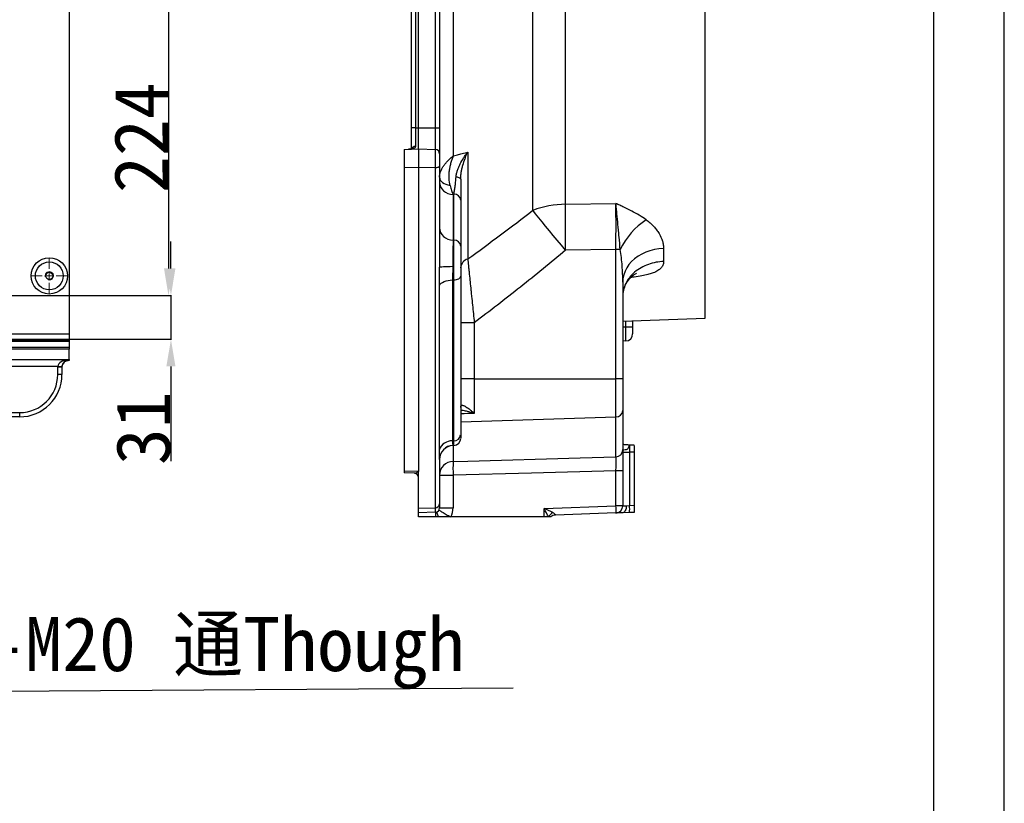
# Model space of a CAD drawing. Header units: millimetres. Extents: x -1 to 10933, y 0 to 7722.
# Tile 121 of 122: x 9117 to 10933, y 4251 to 5696. Entities that reach past the tile are written whole.
import ezdxf

# ---------------------------------------------------------------- set-up
doc = ezdxf.new("R2010")
doc.units = ezdxf.units.MM
doc.header["$LTSCALE"] = 13
doc.header["$PDSIZE"] = -1
doc.dimstyles.new('副本 efort-st-2', dxfattribs={"dimtxt": 100, "dimasz": 50, "dimexe": 1.25, "dimexo": 0.625, "dimtad": 1, "dimdec": 0, "dimlfac": 0.38492, "dimdsep": 46, "dimtxsty": 'Standard', "dimcen": 2.5, "dimclrd": 3, "dimclre": 3, "dimadec": 0, "dimazin": 0, "dimtfac": 1, "dimtmove": 0, "dimatfit": 3, "dimfxl": 1, "dimarcsym": 0})

# ---------------------------------------------------------------- blocks, each defined once
blk = doc.blocks.new('SW_CENTERMARKSYMBOL_7')
at = {"color": 0, "linetype": 'Continuous', "lineweight": 18}
for p, q in [((0, 13), (0, 32.2)), ((-13, 0), (-32.2, 0)), ((0, 0), (-6.5, 0)), ((0, 0), (0, 6.5)), ((0, 0), (0, -6.5)), ((0, 0), (6.5, 0)), ((13, 0), (32.2, 0)), ((0, -13), (0, -32.2))]:
    blk.add_line(p, q, dxfattribs=at)
blk = doc.blocks.new('*D184')
at = {"color": 3, "lineweight": -2}
for p, q in [((7999.6, 5769.3), (9392.7, 5769.3)), ((9391.4, 5719.3), (9391.4, 5236.9)), ((8634, 5186.9), (9392.7, 5186.9))]:
    blk.add_line(p, q, dxfattribs=at)
at = {"color": 3}
for points in [[(9399.7, 5719.3), (9383.1, 5719.3), (9391.4, 5769.3)], [(9383.1, 5236.9), (9399.7, 5236.9), (9391.4, 5186.9)]]:
    blk.add_solid(points, dxfattribs=at)
at = {"layer": 'Defpoints', "color": 0}
for p in [(7998.9, 5769.3), (8633.3, 5186.9), (9391.4, 5186.9)]:
    blk.add_point(p, dxfattribs=at)
at = {"color": 0, "insert": (9340.8, 5478.1), "char_height": 100, "attachment_point": 5, "rotation": 90}
blk.add_mtext('224', dxfattribs=at)
blk = doc.blocks.new('*D185')
at = {"color": 3, "lineweight": -2}
for p, q in [((9395.9, 5236.9), (9395.9, 5286.9)), ((8634, 5186.9), (9397.1, 5186.9)), ((9395.9, 5186.9), (9395.9, 5106.3)), ((8662.6, 5106.3), (9397.1, 5106.3)), ((9395.9, 5056.3), (9395.9, 4881.7))]:
    blk.add_line(p, q, dxfattribs=at)
at = {"color": 3}
for points in [[(9387.5, 5236.9), (9404.2, 5236.9), (9395.9, 5186.9)], [(9404.2, 5056.3), (9387.5, 5056.3), (9395.9, 5106.3)]]:
    blk.add_solid(points, dxfattribs=at)
at = {"layer": 'Defpoints', "color": 0}
for p in [(8633.3, 5186.9), (8661.9, 5106.3), (9395.9, 5106.3)]:
    blk.add_point(p, dxfattribs=at)
at = {"color": 0, "insert": (9345.2, 4942.4), "char_height": 100, "attachment_point": 5, "rotation": 90}
blk.add_mtext('31', dxfattribs=at)

msp = doc.modelspace()

# ---------------------------------------------------------------- linework, layer by layer
at = {"color": 0, "linetype": 'Continuous', "lineweight": 25}
msp.add_line((10933, 0), (10933, 7722), dxfattribs=at)
at = {"linetype": 'Continuous', "lineweight": 25}
for p, q in [((10803, 130), (10803, 7592)), ((10381.4, 5145.3), (10381.4, 6393.3)), ((10063.4, 5344.1), (10063.4, 6301.4)), ((10123.9, 5355.4), (10123.9, 6285.3)), ((9917.3, 5444.8), (9917.3, 6093.7)), ((9839.3, 5496.3), (9839.3, 6042.3)), ((9846.8, 6042.3), (9846.8, 5496.3)), ((9852.3, 5496.3), (9852.3, 6042.3)), ((9883.7, 5496.3), (9883.7, 6042.3)), ((9891.3, 6042.3), (9891.3, 5496.3)), ((9839.3, 5457), (9839.3, 5496.3)), ((9846.8, 5496.3), (9839.3, 5496.3)), ((9846.8, 5496.3), (9852.3, 5496.3)), ((9846.8, 5496.3), (9846.8, 5462)), ((9852.3, 5457.3), (9852.3, 5496.3)), ((9852.3, 5496.3), (9883.7, 5496.3)), ((9883.7, 5456.2), (9883.7, 5496.3)), ((9883.7, 5496.3), (9891.3, 5496.3)), ((9891.3, 5496.3), (9891.3, 5448.4)), ((9826.3, 5456.4), (9826.3, 5422.9)), ((9826.3, 5456.4), (9826.7, 5456.4)), ((9826.7, 5456.4), (9852.3, 5457.3)), ((9852.3, 5457.3), (9852.3, 5422.6)), ((9852.3, 5457.3), (9883.7, 5456.2)), ((9883.7, 5423), (9883.7, 5456.2)), ((9891.3, 5448.4), (9891.3, 5425.6)), ((9943.3, 5451.5), (9943.3, 5254.4)), ((9852.3, 5422.6), (9826.3, 5422.9)), ((9826.3, 5422.9), (9826.3, 4863.4)), ((9883.7, 5423), (9852.3, 5422.6)), ((9852.3, 5422.6), (9852.3, 4862.6)), ((9883.7, 4795.7), (9883.7, 5423)), ((9891.3, 5425.6), (9891.3, 5239.2)), ((9917.7, 5373.8), (9916.4, 5373.5)), ((9916.4, 5373.5), (9916.4, 5289.1)), ((9917.7, 5289.1), (9917.7, 5373.8)), ((9930.3, 5362.6), (9930.3, 5277.9)), ((10123.9, 5355.4), (10216.7, 5356.8)), ((9916.4, 5289.1), (9917.7, 5289.1)), ((10216.7, 5271.7), (10123.9, 5270.5)), ((10224.7, 5271.7), (10216.7, 5271.7)), ((10216.7, 5033.6), (10216.7, 5271.7)), ((10304.6, 5273.6), (10304.6, 5249.7)), ((9915, 5215.8), (9915, 4919)), ((9917.7, 5215.8), (9915, 5215.8)), ((9917.7, 4919.2), (9917.7, 5215.8)), ((9930.3, 5222.9), (9930.3, 4930.1)), ((9891, 4903.3), (9891, 5205.6)), ((10229.3, 5211.9), (10229.3, 5033.6)), ((10229.3, 5140), (10381.4, 5145.3)), ((10234.9, 5129.2), (10234.9, 5140.2)), ((10247.5, 5140.6), (10247.5, 5129.2)), ((9955.4, 5136.9), (9930.3, 5136.9)), ((9955.4, 5136.9), (9955.4, 5033.6)), ((10229.3, 5129), (10234.9, 5129.2)), ((10234.9, 5129.2), (10247.5, 5129.2)), ((10247.5, 5129.2), (10247.5, 5116.2)), ((10234.9, 5103.3), (10229.3, 5103.1)), ((9955.4, 5033.6), (9930.3, 5033.6)), ((9955.4, 5033.6), (9955.4, 4969.8)), ((9955.4, 5033.6), (10216.7, 5033.6)), ((10216.7, 4963.3), (10216.7, 5033.6)), ((10229.3, 5033.6), (10216.7, 5033.6)), ((10229.3, 5033.6), (10229.3, 4974.9)), ((9930.3, 4954.4), (10216.7, 4963.3)), ((10216.7, 4889.5), (10216.7, 4963.3)), ((10229.3, 4974.9), (10229.3, 4902.2)), ((9915, 4919), (9917.7, 4919.2)), ((9916, 4910.7), (9917.9, 4910.8)), ((9916, 4910.8), (9916, 4910.7)), ((9916.4, 4910.6), (9916.4, 4881)), ((10250.1, 4910.9), (10241.8, 4911.1)), ((10241.8, 4911.1), (10241.8, 4911)), ((10241.8, 4898), (10241.8, 4799.9)), ((10250.1, 4898), (10241.8, 4898)), ((10250.1, 4898), (10250.1, 4800.2)), ((9891.3, 4884.9), (9891.3, 4803)), ((9852.3, 4862.6), (9826.3, 4863.4)), ((9826.3, 4863.4), (9826.3, 4860.2)), ((9845.5, 4859.5), (9826.3, 4860.2)), ((9852.3, 4854.7), (9852.3, 4862.6)), ((9852.3, 4851.8), (9852.3, 4854.7)), ((9852.3, 4794.7), (9852.3, 4851.8)), ((9891.3, 4855.7), (9916.4, 4855.7)), ((9916.4, 4855.7), (9916.4, 4795.4)), ((10229.3, 4864.1), (10216.7, 4864.1)), ((10216.7, 4799), (10216.7, 4864.1)), ((10229.3, 4864.1), (10229.3, 4799)), ((9852.3, 4794.7), (9883.7, 4795.7)), ((9852.3, 4786.5), (9852.3, 4794.7)), ((9883.7, 4787.6), (9883.7, 4795.7)), ((9891.3, 4803), (9891.3, 4795.4)), ((9891.3, 4795.4), (9916.4, 4795.4)), ((10084.1, 4794.4), (10216.7, 4799)), ((10084.1, 4778.7), (10084.1, 4794.4)), ((10229.3, 4799), (10216.7, 4799)), ((10229.3, 4799.5), (10235.7, 4799.5)), ((10235.7, 4799.5), (10241.8, 4799.9)), ((10241.8, 4799.9), (10250.1, 4800.2)), ((10250.1, 4800.2), (10250.1, 4787.2)), ((9883.7, 4787.6), (9852.3, 4786.5)), ((9884, 4778.7), (9852.3, 4778.7)), ((9889.2, 4778.7), (9884, 4778.7)), ((9912, 4778.7), (9889.2, 4778.7)), ((10084.1, 4778.7), (9912, 4778.7)), ((10092.2, 4778.7), (10084.1, 4778.7)), ((10096.7, 4778.7), (10092.2, 4778.7)), ((10216.7, 4786.1), (10105.1, 4782.2)), ((10241.8, 4786.9), (10229.5, 4786.5)), ((10250.1, 4787.2), (10241.8, 4786.9))]:
    msp.add_line(p, q, dxfattribs=at)
at = {"color": 7, "linetype": 'Continuous', "lineweight": 25}
for p, q in [((9207.9, 6422.3), (9207.9, 5116.2)), ((8934.5, 5116.2), (9207.9, 5116.2)), ((9207.9, 5103.3), (8934.5, 5103.3)), ((9207.9, 5116.2), (9207.9, 5103.3)), ((9207.9, 5103.3), (9207.9, 5102.8)), ((9207.9, 5088.1), (8920.1, 5088.1)), ((8934, 5102.8), (9207.9, 5102.8)), ((9207.9, 5091.3), (8934, 5091.3)), ((9207.9, 5102.8), (9207.9, 5091.3)), ((9207.9, 5091.3), (9207.9, 5088.1)), ((9207.9, 5069), (9207.9, 5088.1)), ((8909.2, 5068.9), (9207.9, 5068.9)), ((8909.3, 5069), (9207.9, 5069)), ((9206.6, 5067.4), (9205.3, 5067.2)), ((9207.9, 5067.4), (9206.6, 5067.4)), ((9207.9, 5069), (9207.9, 5068.9)), ((9207.9, 5068.9), (9207.9, 5067.7)), ((9207.9, 5067.7), (9207.9, 5067.4)), ((9187.1, 5055.9), (8909.2, 5055.9)), ((9194.9, 5055.7), (9187.1, 5055.9)), ((9187.1, 5041.3), (9187.1, 5055.2)), ((9194.9, 5055.2), (9187.1, 5055.2)), ((9194.9, 5055.2), (9194.9, 5041.3)), ((9194.9, 5041.3), (9187.1, 5041.3)), ((8684.1, 4971.1), (9116.9, 4971.1)), ((9116.9, 4963.3), (8684.1, 4963.3)), ((9116.9, 4963.3), (9116.9, 4971.1))]:
    msp.add_line(p, q, dxfattribs=at)
at = {"linetype": 'Continuous', "lineweight": 25, "flags": 128}
for points in [[(9917.3, 5444.8), (9924.4, 5446.7), (9930.3, 5448.2), (9943.3, 5451.5)], [(9883.7, 5423), (9885.2, 5423.1), (9886.6, 5423.2), (9887.9, 5423.5), (9889.1, 5423.8), (9890, 5424.2), (9890.7, 5424.6), (9891.1, 5425.1), (9891.3, 5425.6)], [(9891.3, 5405), (9891.6, 5402.4), (9892.7, 5400), (9894.4, 5397.7), (9896.7, 5395.5), (9899.6, 5393.6), (9902.9, 5392.1), (9906.7, 5390.9), (9910.7, 5390)], [(9891.3, 5396), (9891.8, 5391.7), (9893.2, 5387.5), (9895.5, 5383.7), (9898.6, 5380.3), (9902.4, 5377.5), (9906.7, 5375.4), (9911.4, 5374), (9916.4, 5373.5)], [(9921.9, 5406.1), (9923.7, 5405.8), (9925.3, 5405.4), (9926.8, 5404.9), (9928, 5404.3), (9929, 5403.7), (9929.7, 5403), (9930.1, 5402.3), (9930.3, 5401.6)], [(10123.9, 5270.5), (10116.1, 5279.7), (10108.5, 5288.8), (10101.1, 5297.8), (10093.9, 5306.5), (10087, 5314.9), (10080.4, 5323), (10074.3, 5330.5), (10068.6, 5337.6), (10063.4, 5344.1)], [(10123.9, 5270.5), (10123.7, 5282.1), (10123.6, 5293.5), (10123.6, 5304.8), (10123.6, 5315.8), (10123.6, 5326.5), (10123.6, 5336.7), (10123.7, 5346.4), (10123.9, 5355.4)], [(9891.3, 5311.6), (9891.8, 5307.3), (9893.2, 5303.2), (9895.5, 5299.4), (9898.6, 5296), (9902.4, 5293.2), (9906.7, 5291.1), (9911.4, 5289.7), (9916.4, 5289.1)], [(10304.6, 5273.6), (10296, 5273), (10287.7, 5271.6), (10279.5, 5269.6), (10271.7, 5266.8), (10264.3, 5263.4), (10257.4, 5259.4), (10251.2, 5254.8), (10245.6, 5249.7), (10240.7, 5244.1), (10236.7, 5238.1), (10233.5, 5231.9), (10231.1, 5225.4), (10229.7, 5218.7), (10229.3, 5211.9)], [(9891.3, 5239.2), (9891.7, 5239.6), (9893.1, 5239.8), (9895.4, 5240.1), (9898.5, 5240.4), (9902.2, 5240.6), (9906.5, 5240.7), (9911.1, 5240.8), (9916, 5240.9)], [(9891, 5205.6), (9892.4, 5207.7), (9894.4, 5209.6), (9897, 5211.3), (9900, 5212.8), (9903.4, 5214), (9907.1, 5215), (9911, 5215.5), (9915, 5215.8)], [(9917.7, 5215.8), (9920.2, 5215.9), (9922.6, 5216.4), (9924.7, 5217), (9926.6, 5217.9), (9928.2, 5219), (9929.3, 5220.2), (9930, 5221.5), (9930.3, 5222.9)], [(9916.4, 4881), (9943.2, 4881.8), (10151, 4887.7), (10216.7, 4889.5)], [(10229.3, 4898), (10229.5, 4898), (10230.2, 4898), (10231.4, 4898), (10232.9, 4898), (10234.8, 4898), (10237, 4898), (10239.4, 4898), (10241.8, 4898)], [(10216.7, 4864.1), (10060.9, 4859.7), (9916.4, 4855.7)], [(10235.7, 4799.5), (10235.6, 4797), (10235.3, 4794.6), (10234.8, 4792.3), (10234, 4790.4), (10233.1, 4788.8), (10232, 4787.6), (10230.8, 4786.8), (10229.5, 4786.5)]]:
    msp.add_lwpolyline(points, dxfattribs=at)
at = {"color": 7, "linetype": 'Continuous', "lineweight": 25}
for radius in [33.5, 25.7, 25.7, 6.5]:
    msp.add_circle((9171.5, 5223.3), radius, dxfattribs=at)
at = {"linetype": 'Continuous', "lineweight": 25}
for centre, radius, start, end in [((9846.7, 5454.3), 7.63, 89.2232, 156.1611), ((9883.5, 5448.4), 7.8, 0, 88), ((9918.2, 5361.7), 12.2, 4.2201, 92.0086), ((10127.1, 5171.2), 184.2, 91.0076, 110.2285), ((10345.9, 5214.6), 134, 123.2561, 154.7818), ((9918.2, 5277), 12.2, 4.2201, 92.0086), ((9948.8, 5236.6), 18.6, 107.3487, 174.8462), ((10234.5, 5116.2), 13, 272, 360), ((10217, 4975.6), 12.3, 268.8684, 356.8116), ((9918.3, 4931.2), 12, 267.1637, 354.7384), ((9917.3, 4923.7), 13, 272.9242, 0.0001), ((9914.6, 4893.5), 25.6, 88.9807, 157.2936), ((9917.2, 4884.8), 26, 92.7175, 179.9467), ((9917.3, 4884.7), 26, 92.7897, 179.9977), ((10242.3, 4924.3), 13, 267.2836, 268.1544), ((10216.4, 4902.4), 12.8, 271.3249, 359.3703), ((9916.9, 4855.4), 25.7, 91.2665, 179.3144), ((10205.3, 4868.4), 289.2, 177.488, 182.512), ((9844.5, 4851.8), 7.8, 0, 88), ((9845.2, 4851.9), 7.59, 21.3767, 87.6299), ((9883.7, 4803.2), 7.55, 270.115, 358.166), ((9883.5, 4795.4), 7.8, 272, 0), ((9882.6, 4795.4), 33.8, 330.4019, 0), ((10123.5, 4792.5), 93.4, 356.0129, 3.9871), ((10216.3, 4799), 13, 272, 0), ((10148.6, 4793.4), 93.4, 356.0129, 3.9871), ((10200.8, 4791.1), 317.1, 180.6339, 182.2424), ((10112.8, 4766.7), 23.8, 122.3023, 149.7314), ((10105.5, 4769.2), 13, 91.999, 132.9231), ((10105.5, 4769.2), 13, 92, 132.8574)]:
    msp.add_arc(centre, radius, start, end, dxfattribs=at)
at = {"color": 7, "linetype": 'Continuous', "lineweight": 18}
msp.add_arc((9171.5, 5223.3), 7.8, 255, 195, dxfattribs=at)
at = {"color": 7, "linetype": 'Continuous', "lineweight": 25}
for centre, radius, start, end in [((9207.9, 5054.7), 13, 89.9825, 179.9825), ((9116.9, 5041.3), 78, 270, 0), ((9116.9, 5041.3), 70.2, 270, 0)]:
    msp.add_arc(centre, radius, start, end, dxfattribs=at)
at = {"linetype": 'Continuous', "lineweight": 25}
for centre, major_axis, ratio, start_param, end_param in [((10234.5, 5129.3), (-0.5, 26), 0.017434, 3.141897, 4.711475), ((10083.7, 4794.4), (-13, 25.1), 0.014252, 4.028314, 4.705012), ((10083.7, 4794.4), (25.5, -12.1), 0.006882, 0.879595, 1.556293)]:
    msp.add_ellipse(centre, major_axis=major_axis, ratio=ratio, start_param=start_param, end_param=end_param, dxfattribs=at)
at = {"color": 7, "linetype": 'Continuous', "lineweight": 25}
for centre, major_axis, ratio, start_param, end_param in [((9207.9, 5055.9), (20.8, 0.7), 0.624133, 1.548488, 3.084378), ((9207.9, 5055.9), (9.37, 9.53), 0.945679, 0.804813, 2.340703), ((9187.1, 5067.7), (20.8, 0), 0.034921, 5.922209, 6.283185), ((9207.9, 5055.2), (0, -20.8), 0.999391, 4.677482, 4.712389), ((9207.9, 5055.2), (0, 13), 0.998661, 1.53589, 1.570796)]:
    msp.add_ellipse(centre, major_axis=major_axis, ratio=ratio, start_param=start_param, end_param=end_param, dxfattribs=at)
at = {"linetype": 'Continuous', "lineweight": 25}
for points, knots in [([(9846.8, 5462), (9846.8, 5461.5), (9846.7, 5461), (9846.3, 5460.2), (9846, 5459.8), (9844.9, 5458.8), (9843.8, 5458.3), (9842, 5457.7), (9841.4, 5457.5), (9840, 5457.2), (9839.3, 5457.1), (9837.8, 5456.9), (9837.1, 5456.8), (9835.6, 5456.7), (9834.8, 5456.7), (9834, 5456.7)], [0, 0, 0, 0, 0.125, 0.125, 0.25, 0.25, 0.5, 0.5, 0.625, 0.625, 0.75, 0.75, 0.875, 0.875, 1, 1, 1, 1]), ([(9840.4, 5457.7), (9840.4, 5457.7), (9840.5, 5457.7), (9839.8, 5457.4), (9838.4, 5457.1), (9836.4, 5456.8), (9834.8, 5456.7), (9834, 5456.7)], [0, 0, 0, 0, 0.094964, 0.285745, 0.504375, 0.748443, 1, 1, 1, 1]), ([(9921.9, 5406.1), (9922.1, 5408.1), (9922.4, 5410.1), (9923.3, 5414.1), (9923.8, 5416.1), (9925.1, 5420), (9925.9, 5422), (9927.5, 5425.9), (9928.4, 5427.8), (9931.2, 5433.5), (9933.4, 5437.2), (9936.9, 5442.7), (9938.1, 5444.5), (9940, 5447.2), (9940.6, 5448.1), (9941.6, 5449.4), (9941.9, 5449.8), (9942.6, 5450.7), (9942.9, 5451.1), (9943.3, 5451.5)], [0, 0, 0, 0, 0.125, 0.125, 0.25, 0.25, 0.375, 0.375, 0.5, 0.5, 0.75, 0.75, 0.875, 0.875, 0.9375, 0.9375, 0.96875, 0.96875, 1, 1, 1, 1]), ([(9930.3, 5401.6), (9930.3, 5403.7), (9930.4, 5405.9), (9930.8, 5410.2), (9931.1, 5412.3), (9931.8, 5416.6), (9932.2, 5418.8), (9933.2, 5423), (9933.7, 5425.1), (9935.5, 5431.4), (9936.8, 5435.5), (9939.1, 5441.6), (9939.9, 5443.6), (9941.1, 5446.6), (9941.5, 5447.6), (9942.4, 5449.6), (9942.8, 5450.6), (9943.3, 5451.5)], [0, 0, 0, 0, 0.125, 0.125, 0.25, 0.25, 0.375, 0.375, 0.5, 0.5, 0.75, 0.75, 0.875, 0.875, 0.9375, 0.9375, 1, 1, 1, 1]), ([(9891.3, 5405), (9891.3, 5408.2), (9891.9, 5411.6), (9893.5, 5415.9), (9893.8, 5416.8), (9894.6, 5418.6), (9895, 5419.4), (9896.3, 5422.1), (9897.4, 5423.8), (9899.6, 5427.2), (9900.9, 5428.9), (9903.6, 5432.3), (9905.1, 5433.9), (9908.3, 5437.2), (9910, 5438.8), (9912.6, 5441.1), (9913.5, 5441.9), (9914.9, 5443), (9915.4, 5443.4), (9916.1, 5443.9), (9916.3, 5444.1), (9916.8, 5444.5), (9917, 5444.7), (9917.3, 5444.8)], [0, 0, 0, 0, 0.25, 0.25, 0.3125, 0.3125, 0.375, 0.375, 0.5, 0.5, 0.625, 0.625, 0.75, 0.75, 0.875, 0.875, 0.9375, 0.9375, 0.96875, 0.96875, 0.984375, 0.984375, 1, 1, 1, 1]), ([(9910.7, 5390), (9909.7, 5394), (9909.1, 5398.3), (9908.9, 5404), (9908.8, 5405.1), (9908.8, 5407.5), (9908.9, 5408.6), (9909, 5412.2), (9909.3, 5414.5), (9909.9, 5419.2), (9910.2, 5421.6), (9911.2, 5426.3), (9911.8, 5428.7), (9913.1, 5433.4), (9913.8, 5435.8), (9915, 5439.2), (9915.4, 5440.4), (9916.1, 5442.1), (9916.3, 5442.6), (9916.7, 5443.4), (9916.8, 5443.7), (9917, 5444.3), (9917.2, 5444.6), (9917.3, 5444.8)], [0, 0, 0, 0, 0.25, 0.25, 0.3125, 0.3125, 0.375, 0.375, 0.5, 0.5, 0.625, 0.625, 0.75, 0.75, 0.875, 0.875, 0.9375, 0.9375, 0.96875, 0.96875, 0.984375, 0.984375, 1, 1, 1, 1]), ([(9917.7, 5373.8), (9918.1, 5375.7), (9918.5, 5377.8), (9919.2, 5382.3), (9919.6, 5384.8), (9920.1, 5388.9), (9920.3, 5390.3), (9920.6, 5393.2), (9920.8, 5394.7), (9921.3, 5399.4), (9921.6, 5402.6), (9921.9, 5406.1)], [0, 0, 0, 0, 0.25, 0.25, 0.5, 0.5, 0.625, 0.625, 0.75, 0.75, 1, 1, 1, 1]), ([(9930.3, 5401.6), (9930.3, 5397.4), (9930.3, 5393.5), (9930.3, 5387.8), (9930.3, 5386), (9930.3, 5382.4), (9930.3, 5380.7), (9930.3, 5375.8), (9930.3, 5372.8), (9930.3, 5367.3), (9930.3, 5364.8), (9930.3, 5362.6)], [0, 0, 0, 0, 0.25, 0.25, 0.375, 0.375, 0.5, 0.5, 0.75, 0.75, 1, 1, 1, 1]), ([(9910.7, 5390), (9911.6, 5386.6), (9912.5, 5383.5), (9913.9, 5379.4), (9914.4, 5378.1), (9915.4, 5375.6), (9915.9, 5374.5), (9916.4, 5373.5)], [0, 0, 0, 0, 0.5, 0.5, 0.75, 0.75, 1, 1, 1, 1]), ([(9943.3, 5254.4), (9963.5, 5269), (9983.7, 5283.8), (10023.7, 5313.7), (10043.6, 5328.8), (10063.4, 5344.1)], [0, 0, 0, 0, 0.5, 0.5, 1, 1, 1, 1]), ([(10272.4, 5326.7), (10268.3, 5329.6), (10264.1, 5332.3), (10255.2, 5337.6), (10250.5, 5340.2), (10241.1, 5345.1), (10236.3, 5347.5), (10229, 5351), (10226.6, 5352.2), (10222.9, 5353.9), (10221.7, 5354.5), (10219.2, 5355.7), (10218, 5356.2), (10216.7, 5356.8)], [0, 0, 0, 0, 0.25, 0.25, 0.5, 0.5, 0.75, 0.75, 0.875, 0.875, 0.9375, 0.9375, 1, 1, 1, 1]), ([(10216.7, 5271.7), (10216.7, 5279.5), (10216.7, 5287.2), (10216.8, 5302.2), (10216.8, 5309.7), (10216.8, 5324.2), (10216.8, 5331.2), (10216.7, 5341.3), (10216.7, 5344.5), (10216.7, 5350.8), (10216.7, 5353.9), (10216.7, 5356.8)], [0, 0, 0, 0, 0.25, 0.25, 0.5, 0.5, 0.75, 0.75, 0.875, 0.875, 1, 1, 1, 1]), ([(10224.7, 5271.7), (10223.9, 5279.5), (10223.2, 5287.2), (10222.2, 5298.5), (10221.8, 5302.3), (10221.1, 5309.7), (10220.8, 5313.4), (10219.8, 5324.3), (10219.2, 5331.2), (10218.3, 5341.2), (10218, 5344.5), (10217.5, 5349.2), (10217.3, 5350.8), (10217.1, 5353.1), (10217, 5354.2), (10216.9, 5355.3), (10216.8, 5356.1), (10216.8, 5356.4), (10216.7, 5356.8)], [0, 0, 0, 0, 0.25, 0.25, 0.375, 0.375, 0.5, 0.5, 0.75, 0.75, 0.875, 0.875, 0.9375, 0.9375, 0.96875, 0.984375, 0.984375, 1, 1, 1, 1]), ([(10272.4, 5326.7), (10275, 5324.8), (10277.5, 5322.9), (10282, 5318.9), (10284.2, 5316.8), (10288.1, 5312.6), (10289.9, 5310.4), (10292.4, 5307.1), (10293.2, 5306), (10294.8, 5303.7), (10295.5, 5302.6), (10298.9, 5296.8), (10301, 5292.2), (10303.1, 5285.2), (10303.6, 5282.9), (10304.2, 5279.4), (10304.3, 5278.2), (10304.5, 5275.9), (10304.6, 5274.7), (10304.6, 5273.6)], [0, 0, 0, 0, 0.125, 0.125, 0.25, 0.25, 0.375, 0.375, 0.4375, 0.4375, 0.5, 0.5, 0.75, 0.75, 0.875, 0.875, 0.9375, 0.9375, 1, 1, 1, 1]), ([(9916.4, 5289.1), (9916.3, 5287.9), (9916.3, 5286.6), (9916.2, 5283.6), (9916.2, 5282), (9916.1, 5276.8), (9916, 5272.9), (9916, 5267.6), (9916, 5266.6), (9916, 5264.3), (9916, 5263.2), (9916, 5259.9), (9916, 5257.6), (9916, 5254), (9916, 5252.9), (9916, 5250.5), (9916, 5249.3), (9916, 5245.7), (9916, 5243.3), (9916, 5240.9)], [0, 0, 0, 0, 0.125, 0.125, 0.25, 0.25, 0.5, 0.5, 0.5625, 0.5625, 0.625, 0.625, 0.75, 0.75, 0.8125, 0.8125, 0.875, 0.875, 1, 1, 1, 1]), ([(9917.7, 5215.8), (9917.8, 5218.7), (9917.8, 5221.9), (9917.8, 5226.8), (9917.8, 5228.5), (9917.9, 5231.9), (9917.9, 5233.6), (9917.9, 5238.8), (9917.9, 5242.3), (9917.9, 5249.4), (9917.9, 5252.8), (9917.9, 5257.9), (9917.9, 5259.6), (9917.9, 5263), (9917.9, 5264.6), (9917.9, 5269.4), (9917.9, 5272.4), (9917.9, 5275.9), (9917.9, 5276.6), (9917.9, 5278), (9917.9, 5278.6), (9917.8, 5280.6), (9917.8, 5281.8), (9917.8, 5285.3), (9917.8, 5287.3), (9917.7, 5289.1)], [0, 0, 0, 0, 0.125, 0.125, 0.1875, 0.1875, 0.25, 0.25, 0.375, 0.375, 0.5, 0.5, 0.5625, 0.5625, 0.625, 0.625, 0.75, 0.75, 0.78125, 0.78125, 0.8125, 0.8125, 0.875, 0.875, 1, 1, 1, 1]), ([(9930.3, 5277.9), (9930.3, 5276.5), (9930.3, 5275), (9930.3, 5272.4), (9930.3, 5271.5), (9930.3, 5269.5), (9930.3, 5268.5), (9930.3, 5265.3), (9930.3, 5263.1), (9930.3, 5259.5), (9930.3, 5258.2), (9930.3, 5255.7), (9930.3, 5254.5), (9930.3, 5250.7), (9930.3, 5248), (9930.3, 5242.7), (9930.3, 5240.1), (9930.3, 5236.2), (9930.3, 5234.9), (9930.3, 5232.4), (9930.3, 5231.1), (9930.3, 5227.4), (9930.3, 5225.1), (9930.3, 5222.9)], [0, 0, 0, 0, 0.125, 0.125, 0.1875, 0.1875, 0.25, 0.25, 0.375, 0.375, 0.4375, 0.4375, 0.5, 0.5, 0.625, 0.625, 0.75, 0.75, 0.8125, 0.8125, 0.875, 0.875, 1, 1, 1, 1]), ([(10123.9, 5270.5), (10096.4, 5247.4), (10068.6, 5224.8), (10012.4, 5180.4), (9984, 5158.5), (9955.4, 5136.9)], [0, 0, 0, 0, 0.5, 0.5, 1, 1, 1, 1]), ([(10229.3, 5211.9), (10229.3, 5216.9), (10229.2, 5221.9), (10228.8, 5231.9), (10228.5, 5236.9), (10227.8, 5246.9), (10227.4, 5251.9), (10226.2, 5261.8), (10225.6, 5266.8), (10224.7, 5271.7)], [0, 0, 0, 0, 0.25, 0.25, 0.5, 0.5, 0.75, 0.75, 1, 1, 1, 1]), ([(9943.3, 5254.4), (9943.7, 5250.7), (9944.1, 5246.7), (9944.7, 5240.5), (9944.9, 5238.4), (9945.4, 5234), (9945.6, 5231.8), (9946.3, 5225), (9946.8, 5220.4), (9947.7, 5210.8), (9948.2, 5205.9), (9949, 5198.3), (9949.3, 5195.7), (9949.8, 5190.6), (9950.1, 5187.9), (9950.9, 5180.1), (9951.5, 5174.8), (9953.1, 5158.8), (9954.2, 5147.9), (9955.4, 5136.9)], [0, 0, 0, 0, 0.125, 0.125, 0.1875, 0.1875, 0.25, 0.25, 0.375, 0.375, 0.5, 0.5, 0.5625, 0.5625, 0.625, 0.625, 0.75, 0.75, 1, 1, 1, 1]), ([(10304.6, 5249.7), (10300, 5249.5), (10295.4, 5249.1), (10286, 5247.4), (10281.2, 5246.1), (10272, 5242.9), (10267.4, 5240.8), (10258.8, 5235.9), (10254.8, 5233.1), (10247.5, 5226.8), (10244.3, 5223.4), (10238.7, 5216.1), (10236.4, 5212.3), (10232.7, 5204.5), (10231.4, 5200.5), (10229.7, 5192.7), (10229.3, 5188.8), (10229.3, 5185)], [0, 0, 0, 0, 0.125, 0.125, 0.25, 0.25, 0.375, 0.375, 0.5, 0.5, 0.625, 0.625, 0.75, 0.75, 0.875, 0.875, 1, 1, 1, 1]), ([(10304.6, 5249.7), (10304.5, 5248.5), (10304.4, 5246.1), (10303.3, 5242.8), (10301.6, 5239.8), (10299.5, 5237.3), (10297.1, 5235.1), (10292.8, 5232), (10287.4, 5229.4), (10281.5, 5227.4), (10277.5, 5226.2), (10270.8, 5224.4), (10260.6, 5222.5), (10250.7, 5221), (10245, 5220.5), (10244.1, 5220.4)], [0, 0, 0, 0, 0.072747, 0.142085, 0.209076, 0.262364, 0.315242, 0.368402, 0.504993, 0.553968, 0.605087, 0.658587, 0.804454, 0.970169, 1, 1, 1, 1]), ([(9891, 5205.6), (9891, 5210.9), (9891, 5216.4), (9891.2, 5227.7), (9891.3, 5233.4), (9891.3, 5239.2)], [0, 0, 0, 0, 0.5, 0.5, 1, 1, 1, 1]), ([(9916, 5240.9), (9916, 5238.6), (9915.9, 5236.4), (9915.7, 5232.1), (9915.6, 5230), (9915.3, 5225.7), (9915.2, 5223.7), (9915, 5219.6), (9915, 5217.7), (9915, 5215.8)], [0, 0, 0, 0, 0.25, 0.25, 0.5, 0.5, 0.75, 0.75, 1, 1, 1, 1]), ([(10230.5, 5195.7), (10230.6, 5196.1), (10231.1, 5199), (10232.9, 5203.8), (10236, 5210.3), (10240, 5216.1), (10244.5, 5221), (10248.5, 5224.4), (10251.8, 5226.6), (10253.6, 5227.6), (10254.8, 5228.2), (10254.9, 5228.3), (10254.9, 5228.3)], [0, 0, 0, 0, 0.029563, 0.180498, 0.314508, 0.477375, 0.624482, 0.752631, 0.834248, 0.917147, 0.959962, 1, 1, 1, 1]), ([(9930.3, 4980.4), (9930.3, 4981.1), (9930.3, 4981.7), (9930.6, 4982.8), (9930.8, 4983.3), (9931.4, 4984), (9931.7, 4984.2), (9932.5, 4984.6), (9932.9, 4984.6), (9933.6, 4984.6), (9933.9, 4984.6), (9934.4, 4984.6), (9934.7, 4984.5), (9935.4, 4984.3), (9936, 4984.1), (9937.1, 4983.7), (9937.7, 4983.4), (9938.9, 4982.8), (9939.5, 4982.4), (9941.3, 4981.3), (9942.6, 4980.4), (9945.1, 4978.6), (9946.4, 4977.6), (9948.9, 4975.5), (9950.2, 4974.4), (9952.8, 4972.1), (9954.1, 4971), (9955.4, 4969.8)], [0, 0, 0, 0, 0.0625, 0.0625, 0.125, 0.125, 0.1875, 0.1875, 0.25, 0.25, 0.28125, 0.28125, 0.3125, 0.3125, 0.375, 0.375, 0.4375, 0.4375, 0.5, 0.5, 0.625, 0.625, 0.75, 0.75, 0.875, 0.875, 1, 1, 1, 1]), ([(9955.4, 4969.8), (9955.3, 4969.8), (9952.6, 4970.7), (9947.1, 4972.3), (9939.1, 4974.1), (9933.4, 4975.1), (9930.7, 4975.1), (9930.3, 4975.2)], [0, 0, 0, 0, 0.002175, 0.314568, 0.631299, 0.947468, 1, 1, 1, 1]), ([(9930.3, 4930.1), (9930.3, 4929), (9930.3, 4926.7), (9930.3, 4924.7), (9930.3, 4923.7), (9930.3, 4923.9), (9930.3, 4923.9)], [0, 0, 0, 0, 0.291875, 0.583748, 0.875634, 1, 1, 1, 1]), ([(9915, 4919), (9915, 4917.8), (9915, 4916.7), (9915.2, 4914.8), (9915.3, 4914), (9915.6, 4912.6), (9915.7, 4912), (9915.9, 4911.2), (9916, 4910.9), (9916, 4910.8)], [0, 0, 0, 0, 0.25, 0.25, 0.5, 0.5, 0.75, 0.75, 1, 1, 1, 1]), ([(9917.9, 4910.9), (9917.9, 4910.9), (9917.9, 4910.8), (9917.9, 4912.1), (9917.8, 4914.7), (9917.8, 4917.7), (9917.7, 4919.2)], [0, 0, 0, 0, 0.123254, 0.41554, 0.70777, 1, 1, 1, 1]), ([(10242, 4911.2), (10241.6, 4911.3), (10239.8, 4911.4), (10236.6, 4911.6), (10232.7, 4911.9), (10230.4, 4912.2), (10229.3, 4912.3)], [0, 0, 0, 0, 0.10081, 0.388296, 0.714127, 1, 1, 1, 1]), ([(10241.6, 4911.1), (10241.5, 4911.1), (10241.3, 4911.1), (10240.7, 4909.6), (10239.8, 4906.9), (10238, 4903.9), (10235, 4902.3), (10232, 4902.1), (10229.7, 4902.4), (10229.4, 4902.8), (10229.3, 4903)], [0, 0, 0, 0, 0.0941028, 0.2086578, 0.3765838, 0.4893658, 0.5884043, 0.7289071, 0.8648315, 1, 1, 1, 1]), ([(10241.8, 4911), (10241.8, 4911), (10241.8, 4910.9), (10241.8, 4909.4), (10241.8, 4906.5), (10241.8, 4902.4), (10241.8, 4899.5), (10241.8, 4898)], [0, 0, 0, 0, 0.0592022, 0.2942786, 0.5294733, 0.7647418, 1, 1, 1, 1]), ([(10250.1, 4910.7), (10250.1, 4910.7), (10250.1, 4910.7), (10250.1, 4909.2), (10250.1, 4906.5), (10250.1, 4902.5), (10250.1, 4899.5), (10250.1, 4898)], [0, 0, 0, 0, 0.047316, 0.28226, 0.51721, 0.752383, 1, 1, 1, 1]), ([(9891.3, 4884.9), (9891.3, 4886.2), (9891.2, 4887.5), (9891.2, 4890.4), (9891.1, 4891.9), (9891, 4896.5), (9891, 4899.8), (9891, 4903.3)], [0, 0, 0, 0, 0.25, 0.25, 0.5, 0.5, 1, 1, 1, 1]), ([(10216.7, 4864.1), (10216.7, 4865.6), (10216.8, 4867.1), (10216.8, 4870), (10216.8, 4871.4), (10216.8, 4874.2), (10216.8, 4875.5), (10216.9, 4878.1), (10216.9, 4879.3), (10216.9, 4881.6), (10216.9, 4882.7), (10216.8, 4884.6), (10216.8, 4885.5), (10216.8, 4887), (10216.8, 4887.7), (10216.8, 4888.8), (10216.7, 4889.2), (10216.7, 4889.5)], [0, 0, 0, 0, 0.125, 0.125, 0.25, 0.25, 0.375, 0.375, 0.5, 0.5, 0.625, 0.625, 0.75, 0.75, 0.875, 0.875, 1, 1, 1, 1]), ([(10229.3, 4902.2), (10229.3, 4901.8), (10229.3, 4901.1), (10229.3, 4899.5), (10229.3, 4898.5), (10229.3, 4896.1), (10229.3, 4894.8), (10229.3, 4891.9), (10229.3, 4890.3), (10229.3, 4886.9), (10229.3, 4885), (10229.3, 4881.2), (10229.3, 4879.2), (10229.3, 4875), (10229.3, 4872.9), (10229.3, 4868.5), (10229.3, 4866.4), (10229.3, 4864.1)], [0, 0, 0, 0, 0.125, 0.125, 0.25, 0.25, 0.375, 0.375, 0.5, 0.5, 0.625, 0.625, 0.75, 0.75, 0.875, 0.875, 1, 1, 1, 1]), ([(9891.3, 4884.8), (9891.3, 4884.8), (9891.3, 4884.7), (9891.3, 4884.7), (9891.3, 4884.7)], [0, 0, 0, 0, 0.159581, 1, 1, 1, 1]), ([(9845.5, 4859.5), (9845.9, 4859.5), (9846.3, 4859.6), (9847.4, 4859.9), (9847.9, 4860.1), (9849.1, 4860.6), (9849.7, 4860.9), (9851, 4861.7), (9851.6, 4862.1), (9852.3, 4862.6)], [0, 0, 0, 0, 0.25, 0.25, 0.5, 0.5, 0.75, 0.75, 1, 1, 1, 1]), ([(10229.3, 4799), (10229.3, 4799), (10229.4, 4799), (10229.9, 4799), (10230, 4799), (10230.5, 4799), (10230.7, 4799), (10231.3, 4799), (10231.6, 4799), (10232.3, 4799), (10232.6, 4799.1), (10233.4, 4799.1), (10233.8, 4799.2), (10234.7, 4799.3), (10235.2, 4799.4), (10235.7, 4799.5)], [0, 0, 0, 0, 0.25, 0.25, 0.375, 0.375, 0.5, 0.5, 0.625, 0.625, 0.75, 0.75, 0.875, 0.875, 1, 1, 1, 1]), ([(9852.3, 4778.7), (9852.3, 4779.9), (9852.3, 4782.1), (9852.3, 4783.8), (9852.3, 4785.1), (9852.3, 4785.6), (9852.3, 4786.1), (9852.3, 4786.3), (9852.3, 4786.4), (9852.3, 4786.5), (9852.3, 4786.5)], [0, 0, 0, 0, 0.25, 0.5, 0.5, 0.75, 0.75, 0.875, 0.875, 1, 1, 1, 1]), ([(9889.2, 4778.7), (9888.7, 4780.1), (9888.3, 4781.5), (9887.5, 4783.7), (9887.1, 4784.7), (9886.4, 4786.3), (9886.1, 4786.8), (9885.4, 4787.6), (9885.2, 4787.8), (9885, 4787.7)], [0, 0, 0, 0, 0.25, 0.25, 0.5, 0.5, 0.75, 0.75, 1, 1, 1, 1]), ([(9890.3, 4791.5), (9890.2, 4791.5), (9890.8, 4791.1), (9892.9, 4789.8), (9894.5, 4788.8), (9898.5, 4786.5), (9900.9, 4785), (9906.2, 4782), (9909.1, 4780.3), (9912, 4778.7)], [0, 0, 0, 0, 0.25, 0.25, 0.5, 0.5, 0.75, 0.75, 1, 1, 1, 1]), ([(10100, 4786.8), (10100.9, 4786.4), (10101.8, 4785.9), (10102.9, 4785.1), (10103.2, 4784.9), (10103.8, 4784.3), (10104.1, 4784.1), (10104.5, 4783.6), (10104.6, 4783.4), (10104.9, 4783), (10105, 4782.8), (10105.1, 4782.5), (10105.1, 4782.4), (10105.1, 4782.2), (10105.1, 4782.2), (10105.1, 4782.2)], [0, 0, 0, 0, 0.25, 0.25, 0.375, 0.375, 0.5, 0.5, 0.625, 0.625, 0.75, 0.75, 0.875, 0.875, 1, 1, 1, 1]), ([(10229.5, 4786.5), (10228.5, 4786.5), (10227.6, 4786.4), (10225.8, 4786.4), (10225, 4786.3), (10223.4, 4786.3), (10222.7, 4786.3), (10221.3, 4786.2), (10220.7, 4786.2), (10219.6, 4786.2), (10219.1, 4786.1), (10218.2, 4786.1), (10217.9, 4786.1), (10217, 4786.1), (10216.7, 4786.1), (10216.7, 4786.1)], [0, 0, 0, 0, 0.125, 0.125, 0.25, 0.25, 0.375, 0.375, 0.5, 0.5, 0.625, 0.625, 0.75, 0.75, 1, 1, 1, 1])]:
    msp.add_open_spline(points, degree=3, knots=knots, dxfattribs=at)
at = {"color": 7, "linetype": 'Continuous', "lineweight": 25}
msp.add_open_spline([(9194.9, 5054.7), (9195, 5055.8), (9195.2, 5057.9), (9196.3, 5060.6), (9197.7, 5062.9), (9199.4, 5064.6), (9201.1, 5065.8), (9202.8, 5066.6), (9204.1, 5067.1), (9205, 5067.3), (9205.4, 5067.4), (9205.6, 5067.4), (9205.5, 5067.4), (9205.5, 5067.4)], degree=3, knots=[0, 0, 0, 0, 0.163576, 0.304034, 0.431289, 0.547054, 0.65138, 0.742569, 0.817205, 0.878348, 0.928929, 0.989067, 1, 1, 1, 1], dxfattribs=at)
at = {"linetype": 'Continuous', "lineweight": 25}
for points in [[(9955.4, 4969.8), (9947, 4969.4), (9938.6, 4969), (9930.3, 4968.6)], [(10105.1, 4782.2), (10105.1, 4782.2), (10105.1, 4782.2), (10105.1, 4782.2)]]:
    msp.add_open_spline(points, degree=3, dxfattribs=at)

# ---------------------------------------------------------------- block references
at = {"color": 7, "linetype": 'Continuous', "lineweight": 18, "true_color": 0xffffff}
msp.add_blockref('SW_CENTERMARKSYMBOL_7', (9171.5, 5223.3), dxfattribs=at)

# ---------------------------------------------------------------- texts
at = {"color": 0, "insert": (8991.1, 4594.5), "char_height": 100, "width": 1506.334, "attachment_point": 1}
msp.add_mtext('8-M20 通Though ', dxfattribs=at)

# ---------------------------------------------------------------- dimensions: what is measured, and where the dimension line sits
at = {"color": 0}
dim = msp.add_linear_dim(base=(9391.4, 5186.9), p1=(7998.9, 5769.3), p2=(8633.3, 5186.9), angle=90, dimstyle='副本 efort-st-2', dxfattribs=at)
dim.commit()
dim.dimension.update_dxf_attribs({"geometry": '*D184', "text_midpoint": (9340.8, 5478.1)})
dim = msp.add_linear_dim(base=(9395.9, 5106.3), p1=(8633.3, 5186.9), p2=(8661.9, 5106.3), angle=90, dimstyle='副本 efort-st-2', dxfattribs=at)
dim.commit()
dim.dimension.update_dxf_attribs({"geometry": '*D185', "text_midpoint": (9395.9, 4942.4), "dimtype": 160})

# ---------------------------------------------------------------- leaders
msp.add_leader([(8661.9, 5106.3), (8988.7, 4457.3), (10026.9, 4463.6)], dimstyle='副本 efort-st-2', override={"dimgap": 0.625, "dimtad": 0}, dxfattribs=at)

doc.saveas('drawing.dxf')
